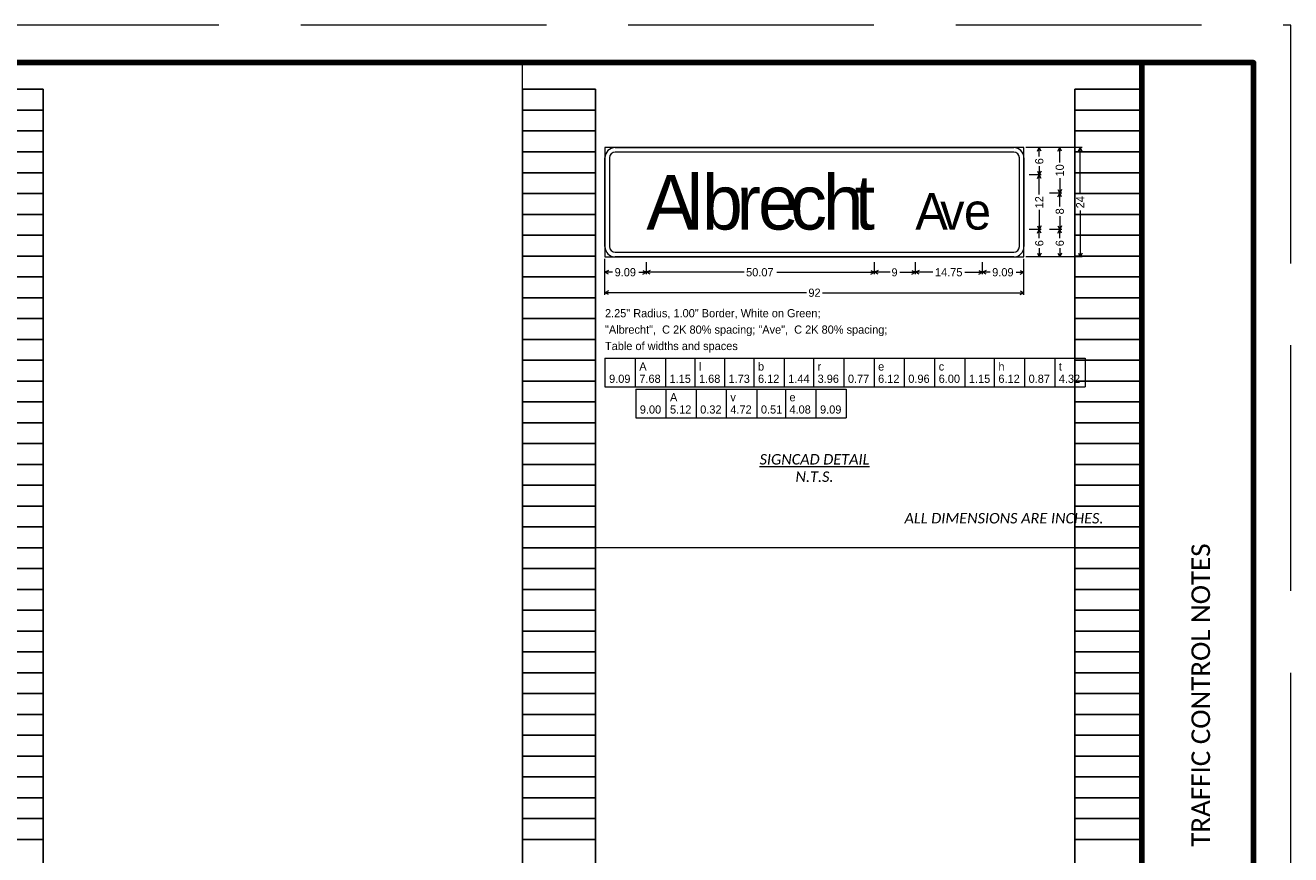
# Paper-space layout '12 TRAFFIC CONTROL NOTES' of a CAD drawing. Header units: feet. Extents: x 1.4 to 35.4, y -1.2 to 20.8.
# Tile 3 of 3: x 18.4 to 35.4, y 9.7 to 20.8. Entities that reach past the tile are written whole.
import ezdxf
from ezdxf.enums import TextEntityAlignment as Align

# ---------------------------------------------------------------- set-up
doc = ezdxf.new("R2010")
doc.units = ezdxf.units.FT
doc.header["$LTSCALE"] = 20
doc.header["$MEASUREMENT"] = 0
doc.linetypes.add('OhDOT_DGN3', pattern=[0.22, 0.165, -0.055])
doc.layers.get('0').update_dxf_attribs({"lineweight": 15, "true_color": 0xc2ced6})
doc.layers.get('Defpoints').update_dxf_attribs({"lineweight": 15})
for name, color, linetype, lineweight in [('0_Xref', 7, 'Continuous', 15), ('SH_Border', 7, 'Continuous', 90), ('SH_Data', 7, 'Continuous', 15)]:
    doc.layers.add(name, color=color, linetype=linetype, lineweight=lineweight)
doc.layers.add('SH_Cut_Line', color=7, linetype='OhDOT_DGN3', lineweight=15, plot=False)
doc.styles.add('Highway C 2K', font='Highway C 2K.ttf', dxfattribs={"height": 0.2})
doc.styles.add('Highway SignCAD Plus', font='Highway SignCAD Plus.ttf', dxfattribs={"height": 0.2})
doc.styles.add('P_Slanted - Normal Fixed Spacing', font='calibrii.ttf', dxfattribs={"height": 0.14})
doc.styles.add('Style - Calibri', font='calibri.ttf')

# ---------------------------------------------------------------- blocks, each defined once
blk = doc.blocks.new('BORDER_1')
at = {"layer": 'SH_Border', "color": 7}
blk.add_line((32, 0.5), (32, 21.5), dxfattribs=at)
at = {"layer": 'SH_Border', "color": 7, "flags": 128}
blk.add_lwpolyline([(1.5, 21.5), (33.5, 21.5), (33.5, 0.5), (1.5, 0.5)], close=True, dxfattribs=at)
at = {"layer": 'SH_Cut_Line', "flags": 128}
blk.add_lwpolyline([(0, 0), (34, 0), (34, 22), (0, 22)], close=True, dxfattribs=at)
at = {"layer": 'SH_Data', "color": 7, "style": 'Style - Calibri'}
blk.add_attdef('C_SHEET_TITLE', text='', height=0.25, rotation=90, dxfattribs=at).set_placement((32.792, 13), align=Align.MIDDLE_CENTER)
at = {"layer": 'SH_Data', "style": 'Style - Calibri'}
blk.add_attdef('PROJ_NAME', text='', height=0.25, rotation=90, dxfattribs=at).set_placement((0.6, 0.6), align=Align.TOP_LEFT)
for tag, p in [('DESIGNER', (32.75, 2.175)), ('REVIEWER', (32.25, 1.675)), ('REVIEWED_DATE', (33.025, 1.675)), ('PIDNO', (32.75, 1.175)), ('C_SHEET_NO', (32.375, 0.675)), ('T_SHEET_NO', (33.125, 0.675))]:
    blk.add_attdef(tag, text='', height=0.14, dxfattribs=at).set_placement(p, align=Align.MIDDLE_CENTER)
blk = doc.blocks.new('INTERIOR_NOTES')
at = {"layer": 'Defpoints', "color": 3, "linetype": 'Continuous', "lineweight": -3}
for p, q in [((16.26, 21.14), (17.24, 21.14)), ((17.24, 0.98), (17.24, 21.14)), ((23.68, 0.98), (23.68, 21.14)), ((23.68, 21.14), (24.66, 21.14)), ((24.66, 0.98), (24.66, 21.14)), ((31.1, 0.98), (31.1, 21.14)), ((31.1, 21.14), (32, 21.14)), ((32, 0.98), (32, 21.14)), ((16.26, 20.86), (17.24, 20.86)), ((23.68, 20.86), (24.66, 20.86)), ((31.1, 20.86), (32, 20.86)), ((16.26, 20.58), (17.24, 20.58)), ((23.68, 20.58), (24.66, 20.58)), ((31.1, 20.58), (32, 20.58)), ((16.26, 20.3), (17.24, 20.3)), ((23.68, 20.3), (24.66, 20.3)), ((31.1, 20.3), (32, 20.3)), ((16.26, 20.02), (17.24, 20.02)), ((23.68, 20.02), (24.66, 20.02)), ((31.1, 20.02), (32, 20.02)), ((16.26, 19.74), (17.24, 19.74)), ((23.68, 19.74), (24.66, 19.74)), ((31.1, 19.74), (32, 19.74)), ((16.26, 19.46), (17.24, 19.46)), ((23.68, 19.46), (24.66, 19.46)), ((31.1, 19.46), (32, 19.46)), ((16.26, 19.18), (17.24, 19.18)), ((23.68, 19.18), (24.66, 19.18)), ((31.1, 19.18), (32, 19.18)), ((16.26, 18.9), (17.24, 18.9)), ((23.68, 18.9), (24.66, 18.9)), ((31.1, 18.9), (32, 18.9)), ((16.26, 18.62), (17.24, 18.62)), ((23.68, 18.62), (24.66, 18.62)), ((31.1, 18.62), (32, 18.62)), ((16.26, 18.34), (17.24, 18.34)), ((23.68, 18.34), (24.66, 18.34)), ((31.1, 18.34), (32, 18.34)), ((16.26, 18.06), (17.24, 18.06)), ((23.68, 18.06), (24.66, 18.06)), ((31.1, 18.06), (32, 18.06)), ((16.26, 17.78), (17.24, 17.78)), ((23.68, 17.78), (24.66, 17.78)), ((31.1, 17.78), (32, 17.78)), ((16.26, 17.5), (17.24, 17.5)), ((23.68, 17.5), (24.66, 17.5)), ((31.1, 17.5), (32, 17.5)), ((16.26, 17.22), (17.24, 17.22)), ((23.68, 17.22), (24.66, 17.22)), ((31.1, 17.22), (32, 17.22)), ((16.26, 16.94), (17.24, 16.94)), ((23.68, 16.94), (24.66, 16.94)), ((31.1, 16.94), (32, 16.94)), ((16.26, 16.66), (17.24, 16.66)), ((23.68, 16.66), (24.66, 16.66)), ((31.1, 16.66), (32, 16.66)), ((16.26, 16.38), (17.24, 16.38)), ((23.68, 16.38), (24.66, 16.38)), ((31.1, 16.38), (32, 16.38)), ((16.26, 16.1), (17.24, 16.1)), ((23.68, 16.1), (24.66, 16.1)), ((31.1, 16.1), (32, 16.1)), ((16.26, 15.82), (17.24, 15.82)), ((23.68, 15.82), (24.66, 15.82)), ((31.1, 15.82), (32, 15.82)), ((16.26, 15.54), (17.24, 15.54)), ((23.68, 15.54), (24.66, 15.54)), ((31.1, 15.54), (32, 15.54)), ((16.26, 15.26), (17.24, 15.26)), ((23.68, 15.26), (24.66, 15.26)), ((31.1, 15.26), (32, 15.26)), ((16.26, 14.98), (17.24, 14.98)), ((23.68, 14.98), (24.66, 14.98)), ((31.1, 14.98), (32, 14.98)), ((16.26, 14.7), (17.24, 14.7)), ((23.68, 14.7), (24.66, 14.7)), ((31.1, 14.7), (32, 14.7)), ((16.26, 14.42), (17.24, 14.42)), ((23.68, 14.42), (24.66, 14.42)), ((31.1, 14.42), (32, 14.42)), ((16.26, 14.14), (17.24, 14.14)), ((23.68, 14.14), (24.66, 14.14)), ((31.1, 14.14), (32, 14.14)), ((16.26, 13.86), (17.24, 13.86)), ((23.68, 13.86), (24.66, 13.86)), ((31.1, 13.86), (32, 13.86)), ((16.26, 13.58), (17.24, 13.58)), ((23.68, 13.58), (24.66, 13.58)), ((31.1, 13.58), (32, 13.58)), ((16.26, 13.3), (17.24, 13.3)), ((23.68, 13.3), (24.66, 13.3)), ((31.1, 13.3), (32, 13.3)), ((16.26, 13.02), (17.24, 13.02)), ((23.68, 13.02), (24.66, 13.02)), ((31.1, 13.02), (32, 13.02)), ((16.26, 12.74), (17.24, 12.74)), ((23.68, 12.74), (24.66, 12.74)), ((31.1, 12.74), (32, 12.74)), ((16.26, 12.46), (17.24, 12.46)), ((23.68, 12.46), (24.66, 12.46)), ((31.1, 12.46), (32, 12.46)), ((16.26, 12.18), (17.24, 12.18)), ((23.68, 12.18), (24.66, 12.18)), ((31.1, 12.18), (32, 12.18)), ((16.26, 11.9), (17.24, 11.9)), ((23.68, 11.9), (24.66, 11.9)), ((31.1, 11.9), (32, 11.9)), ((16.26, 11.62), (17.24, 11.62)), ((23.68, 11.62), (24.66, 11.62)), ((31.1, 11.62), (32, 11.62)), ((16.26, 11.34), (17.24, 11.34)), ((23.68, 11.34), (24.66, 11.34)), ((31.1, 11.34), (32, 11.34)), ((16.26, 11.06), (17.24, 11.06)), ((23.68, 11.06), (24.66, 11.06)), ((31.1, 11.06), (32, 11.06))]:
    blk.add_line(p, q, dxfattribs=at)
blk = doc.blocks.new('ALBRECHT-special')
for p, q in [((150, 162, 1), (58, 162, 1)), ((58, 162, 1), (58, 138, 1)), ((60.25, 162, 1), (147.75, 162, 1)), ((60.25, 162, 1), (147.75, 162, 1)), ((150, 138, 1), (150, 162, 1)), ((162.82, 162, 1), (150.45, 162, 1)), ((153.82, 162, 1), (151.13, 162, 1)), ((152.97, 161.2, 1), (153.38, 162, 1)), ((153.38, 160.08, 1), (153.38, 162, 1)), ((153.78, 161.2, 1), (153.38, 162, 1)), ((158.32, 162, 1), (155.63, 162, 1)), ((157.47, 161.2, 1), (157.88, 162, 1)), ((157.88, 158.7, 1), (157.88, 162, 1)), ((158.28, 161.2, 1), (157.88, 162, 1)), ((161.97, 161.2, 1), (162.37, 162, 1)), ((162.37, 151.79, 1), (162.37, 162, 1)), ((162.78, 161.2, 1), (162.37, 162, 1)), ((58, 140.25, 1), (58, 159.75, 1)), ((58, 140.25, 1), (58, 159.75, 1)), ((59, 159.75, 1), (59, 140.25, 1)), ((59, 159.75, 1), (59, 140.25, 1)), ((147.75, 161, 1), (60.25, 161, 1)), ((147.75, 161, 1), (60.25, 161, 1)), ((149, 140.25, 1), (149, 159.75, 1)), ((149, 140.25, 1), (149, 159.75, 1)), ((150, 159.75, 1), (150, 140.25, 1)), ((150, 159.75, 1), (150, 140.25, 1)), ((153.82, 156, 1), (151.13, 156, 1)), ((152.97, 156.8, 1), (153.38, 156, 1)), ((152.97, 155.2, 1), (153.38, 156, 1)), ((153.38, 157.92, 1), (153.38, 156, 1)), ((153.78, 156.8, 1), (153.38, 156, 1)), ((153.38, 151.69, 1), (153.38, 156, 1)), ((153.78, 155.2, 1), (153.38, 156, 1)), ((157.88, 155.3, 1), (157.88, 152, 1)), ((158.32, 152, 1), (155.63, 152, 1)), ((157.47, 152.8, 1), (157.88, 152, 1)), ((157.47, 151.2, 1), (157.88, 152, 1)), ((158.28, 152.8, 1), (157.88, 152, 1)), ((157.88, 149.07, 1), (157.88, 152, 1)), ((158.28, 151.2, 1), (157.88, 152, 1)), ((153.38, 148.31, 1), (153.38, 144, 1)), ((162.37, 148.21, 1), (162.37, 138, 1)), ((152.97, 144.8, 1), (153.38, 144, 1)), ((153.78, 144.8, 1), (153.38, 144, 1)), ((157.47, 144.8, 1), (157.88, 144, 1)), ((157.88, 146.93, 1), (157.88, 144, 1)), ((158.28, 144.8, 1), (157.88, 144, 1)), ((153.82, 144, 1), (151.13, 144, 1)), ((153.82, 144, 1), (151.13, 144, 1)), ((152.97, 143.2, 1), (153.38, 144, 1)), ((153.38, 142.08, 1), (153.38, 144, 1)), ((153.78, 143.2, 1), (153.38, 144, 1)), ((158.32, 144, 1), (155.63, 144, 1)), ((158.32, 144, 1), (155.63, 144, 1)), ((157.47, 143.2, 1), (157.88, 144, 1)), ((157.88, 142.08, 1), (157.88, 144, 1)), ((158.28, 143.2, 1), (157.88, 144, 1)), ((60.25, 139, 1), (147.75, 139, 1)), ((60.25, 139, 1), (147.75, 139, 1)), ((153.38, 139.92, 1), (153.38, 138, 1)), ((157.88, 139.92, 1), (157.88, 138, 1)), ((58, 138, 1), (150, 138, 1)), ((58, 129.68, 1), (58, 137.55, 1)), ((58, 134.18, 1), (58, 136.87, 1)), ((147.75, 138, 1), (60.25, 138, 1)), ((147.75, 138, 1), (60.25, 138, 1)), ((67.09, 134.18, 1), (67.09, 136.87, 1)), ((117.16, 134.18, 1), (117.16, 136.87, 1)), ((126.16, 134.18, 1), (126.16, 136.87, 1)), ((140.91, 134.18, 1), (140.91, 136.87, 1)), ((140.91, 134.18, 1), (140.91, 136.87, 1)), ((150, 129.68, 1), (150, 137.55, 1)), ((150, 134.18, 1), (150, 136.87, 1)), ((162.82, 138, 1), (150.45, 138, 1)), ((153.82, 138, 1), (151.13, 138, 1)), ((152.97, 138.8, 1), (153.38, 138, 1)), ((153.78, 138.8, 1), (153.38, 138, 1)), ((158.32, 138, 1), (155.63, 138, 1)), ((157.47, 138.8, 1), (157.88, 138, 1)), ((158.28, 138.8, 1), (157.88, 138, 1)), ((161.97, 138.8, 1), (162.37, 138, 1)), ((162.78, 138.8, 1), (162.37, 138, 1)), ((58.8, 135.03, 1), (58, 134.62, 1)), ((59.67, 134.62, 1), (58, 134.62, 1)), ((58.8, 134.22, 1), (58, 134.62, 1)), ((65.42, 134.62, 1), (67.09, 134.62, 1)), ((66.29, 135.03, 1), (67.09, 134.62, 1)), ((66.29, 134.22, 1), (67.09, 134.62, 1)), ((67.9, 135.03, 1), (67.09, 134.62, 1)), ((88.54, 134.62, 1), (67.09, 134.62, 1)), ((67.9, 134.22, 1), (67.09, 134.62, 1)), ((95.71, 134.62, 1), (117.16, 134.62, 1)), ((116.35, 135.03, 1), (117.16, 134.62, 1)), ((116.35, 134.22, 1), (117.16, 134.62, 1)), ((117.96, 135.03, 1), (117.16, 134.62, 1)), ((120.59, 134.62, 1), (117.16, 134.62, 1)), ((117.96, 134.22, 1), (117.16, 134.62, 1)), ((122.72, 134.62, 1), (126.16, 134.62, 1)), ((125.35, 135.03, 1), (126.16, 134.62, 1)), ((125.35, 134.22, 1), (126.16, 134.62, 1)), ((126.96, 135.03, 1), (126.16, 134.62, 1)), ((130.02, 134.62, 1), (126.16, 134.62, 1)), ((126.96, 134.22, 1), (126.16, 134.62, 1)), ((137.04, 134.62, 1), (140.91, 134.62, 1)), ((140.1, 135.03, 1), (140.91, 134.62, 1)), ((140.1, 134.22, 1), (140.91, 134.62, 1)), ((141.71, 135.03, 1), (140.91, 134.62, 1)), ((142.58, 134.62, 1), (140.91, 134.62, 1)), ((141.71, 134.22, 1), (140.91, 134.62, 1)), ((148.33, 134.62, 1), (150, 134.62, 1)), ((149.2, 135.03, 1), (150, 134.62, 1)), ((149.2, 134.22, 1), (150, 134.62, 1)), ((58.8, 130.53, 1), (58, 130.13, 1)), ((102.22, 130.13, 1), (58, 130.13, 1)), ((58.8, 129.72, 1), (58, 130.13, 1)), ((105.78, 130.13, 1), (150, 130.13, 1)), ((149.2, 130.53, 1), (150, 130.13, 1)), ((149.2, 129.72, 1), (150, 130.13, 1)), ((58, 115.73, 1), (58, 109.43, 1)), ((58, 115.73, 1), (163.46, 115.73, 1)), ((64.64, 115.73, 1), (64.64, 109.43, 1)), ((71.28, 115.73, 1), (71.28, 109.43, 1)), ((77.75, 115.73, 1), (77.75, 109.43, 1)), ((84.23, 115.73, 1), (84.23, 109.43, 1)), ((90.7, 115.73, 1), (90.7, 109.43, 1)), ((97.34, 115.73, 1), (97.34, 109.43, 1)), ((103.79, 115.73, 1), (103.79, 109.43, 1)), ((110.45, 115.73, 1), (110.45, 109.43, 1)), ((117.08, 115.73, 1), (117.08, 109.43, 1)), ((123.71, 115.73, 1), (123.71, 109.43, 1)), ((130.38, 115.73, 1), (130.38, 109.43, 1)), ((137.02, 115.73, 1), (137.02, 109.43, 1)), ((143.5, 115.73, 1), (143.5, 109.43, 1)), ((150.13, 115.73, 1), (150.13, 109.43, 1)), ((156.76, 115.73, 1), (156.76, 109.43, 1)), ((163.46, 115.73, 1), (163.46, 109.43, 1)), ((58, 109.43, 1), (163.46, 109.43, 1)), ((64.75, 108.98, 1), (64.75, 102.68, 1)), ((64.75, 108.98, 1), (110.98, 108.98, 1)), ((71.38, 108.98, 1), (71.38, 102.68, 1)), ((78.01, 108.98, 1), (78.01, 102.68, 1)), ((84.63, 108.98, 1), (84.63, 102.68, 1)), ((91.34, 108.98, 1), (91.34, 102.68, 1)), ((97.61, 108.98, 1), (97.61, 102.68, 1)), ((104.33, 108.98, 1), (104.33, 102.68, 1)), ((110.98, 108.98, 1), (110.98, 102.68, 1)), ((64.75, 102.68, 1), (110.98, 102.68, 1))]:
    blk.add_line(p, q)
for centre, radius, start, end in [((60.25, 159.75, 1), 2.25, 90, 180), ((60.25, 159.75, 1), 2.25, 90, 180), ((147.75, 159.75, 1), 2.25, 0, 90), ((147.75, 159.75, 1), 2.25, 0, 90), ((60.25, 159.75, 1), 1.25, 90, 180), ((60.25, 159.75, 1), 1.25, 90, 180), ((147.75, 159.75, 1), 1.25, 0, 90), ((147.75, 159.75, 1), 1.25, 0, 90), ((60.25, 140.25, 1), 2.25, 180, 270), ((60.25, 140.25, 1), 2.25, 180, 270), ((60.25, 140.25, 1), 1.25, 180, 270), ((60.25, 140.25, 1), 1.25, 180, 270), ((147.75, 140.25, 1), 2.25, 270, 0), ((147.75, 140.25, 1), 1.25, 270, 0), ((147.75, 140.25, 1), 2.25, 270, 0), ((147.75, 140.25, 1), 1.25, 270, 0)]:
    blk.add_arc(centre, radius, start, end)
at = {"style": 'Highway SignCAD Plus'}
for s, p in [('6', (154.27, 159, 1)), ('10', (158.77, 157, 1)), ('12', (154.27, 150, 1)), ('24', (163.27, 150, 1)), ('8', (158.77, 148, 1)), ('6', (154.27, 141, 1)), ('6', (158.77, 141, 1))]:
    blk.add_text(s, height=1.8, rotation=90, dxfattribs=at).set_placement(p, align=Align.CENTER)
at = {"color": 7, "true_color": 0xffffff}
for s, height, style, p in [('A', 12, 'Highway C 2K', (67.09, 144, 1)), ('l', 12, 'Highway C 2K', (75.92, 144, 1)), ('b', 12, 'Highway C 2K', (79.33, 144, 1)), ('h', 12, 'Highway C 2K', (105.85, 144, 1)), ('r', 12, 'Highway C 2K', (86.89, 144, 1)), ('e', 12, 'Highway C 2K', (91.62, 144, 1)), ('c', 12, 'Highway C 2K', (98.7, 144, 1)), ('t', 12, 'Highway C 2K', (112.84, 144, 1)), ('A', 8, 'Highway C 2K', (126.16, 144, 1)), ('e', 8, 'Highway C 2K', (136.83, 144, 1)), ('v', 8, 'Highway C 2K', (131.6, 144, 1)), ('9.09', 1.8, 'Highway SignCAD Plus', (60.12, 133.73, 1)), ('50.07', 1.8, 'Highway SignCAD Plus', (88.99, 133.73, 1)), ('9', 1.76, 'Highway SignCAD Plus', (120.93, 133.73, 1)), ('14.75', 1.8, 'Highway SignCAD Plus', (130.47, 133.73, 1)), ('9.09', 1.8, 'Highway SignCAD Plus', (143.03, 133.73, 1)), ('92', 1.8, 'Highway SignCAD Plus', (102.67, 129.23, 1)), ('2.25" Radius, 1.00" Border, White on Green; ', 1.8, 'Highway SignCAD Plus', (58, 124.73, 1)), ('"Albrecht",  C 2K 80% spacing; "Ave",  C 2K 80% spacing; ', 1.8, 'Highway SignCAD Plus', (58, 121.13, 1)), ('Table of widths and spaces', 1.8, 'Highway SignCAD Plus', (58, 117.53, 1)), ('9.09', 1.8, 'Highway SignCAD Plus', (58.9, 110.33, 1)), ('7.68', 1.8, 'Highway SignCAD Plus', (65.54, 110.33, 1)), ('1.15', 1.8, 'Highway SignCAD Plus', (72.18, 110.33, 1)), ('1.68', 1.8, 'Highway SignCAD Plus', (78.65, 110.33, 1)), ('1.73', 1.8, 'Highway SignCAD Plus', (85.13, 110.33, 1)), ('6.12', 1.8, 'Highway SignCAD Plus', (91.6, 110.33, 1)), ('1.44', 1.8, 'Highway SignCAD Plus', (98.24, 110.33, 1)), ('3.96', 1.8, 'Highway SignCAD Plus', (104.69, 110.33, 1)), ('0.77', 1.8, 'Highway SignCAD Plus', (111.35, 110.33, 1)), ('6.12', 1.8, 'Highway SignCAD Plus', (117.98, 110.33, 1)), ('0.96', 1.8, 'Highway SignCAD Plus', (124.61, 110.33, 1)), ('6.00', 1.8, 'Highway SignCAD Plus', (131.28, 110.33, 1)), ('1.15', 1.8, 'Highway SignCAD Plus', (137.92, 110.33, 1)), ('6.12', 1.8, 'Highway SignCAD Plus', (144.4, 110.33, 1)), ('0.87', 1.8, 'Highway SignCAD Plus', (151.03, 110.33, 1)), ('4.32', 1.8, 'Highway SignCAD Plus', (157.66, 110.33, 1)), ('9.00', 1.8, 'Highway SignCAD Plus', (65.65, 103.58, 1)), ('5.12', 1.8, 'Highway SignCAD Plus', (72.28, 103.58, 1)), ('0.32', 1.8, 'Highway SignCAD Plus', (78.91, 103.58, 1)), ('4.72', 1.8, 'Highway SignCAD Plus', (85.53, 103.58, 1)), ('0.51', 1.8, 'Highway SignCAD Plus', (92.24, 103.58, 1)), ('4.08', 1.8, 'Highway SignCAD Plus', (98.51, 103.58, 1)), ('9.09', 1.8, 'Highway SignCAD Plus', (105.23, 103.58, 1))]:
    blk.add_text(s, height=height, dxfattribs=dict(at, style=style)).set_placement(p)
at = {"color": 18, "true_color": 0x000000, "style": 'Highway C 2K'}
for s, p in [('A', (65.54, 113.03, 1)), ('l', (78.65, 113.03, 1)), ('b', (91.6, 113.03, 1)), ('r', (104.69, 113.03, 1)), ('e', (117.98, 113.03, 1)), ('c', (131.28, 113.03, 1)), ('h', (144.4, 113.03, 1)), ('t', (157.66, 113.03, 1)), ('A', (72.28, 106.28, 1)), ('v', (85.53, 106.28, 1)), ('e', (98.51, 106.28, 1))]:
    blk.add_text(s, height=1.8, dxfattribs=at).set_placement(p)

psp = doc.layouts.new('12 TRAFFIC CONTROL NOTES')

# ---------------------------------------------------------------- linework, layer by layer
at = {"layer": '0_Xref'}
for p, q in [((25.108, 13.827), (25.108, 20.347)), ((33.428, 13.827), (25.108, 13.827))]:
    psp.add_line(p, q, dxfattribs=at)

# ---------------------------------------------------------------- block references
ref = psp.add_blockref('BORDER_1', (1.428, -1.153), dxfattribs=at)
ref.add_attrib('C_SHEET_TITLE', 'TRAFFIC CONTROL NOTES', dxfattribs={"layer": 'SH_Data', "color": 7, "height": 0.25, "rotation": 90, "style": 'Style - Calibri'}).set_placement((34.219, 11.847), align=Align.MIDDLE_CENTER)
psp.add_blockref('INTERIOR_NOTES', (1.428, -1.153), dxfattribs=at)
at = {"layer": '0_Xref', "xscale": 0.06117813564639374, "yscale": 0.06117813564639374, "zscale": 0.06117813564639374}
psp.add_blockref('ALBRECHT-special', (22.667, 9.293, -0.061), dxfattribs=at)

# ---------------------------------------------------------------- texts
at = {"layer": '0_Xref', "char_height": 0.14, "attachment_point": 5, "style": 'P_Slanted - Normal Fixed Spacing'}
for s, insert, width in [('{\\LSIGNCAD DETAIL\\P}N.T.S.', (29.03, 14.898), 2.5437), ('ALL DIMENSIONS ARE INCHES.', (31.576, 14.223), 3.14338)]:
    psp.add_mtext(s, dxfattribs=dict(at, insert=insert, width=width))

doc.saveas('drawing.dxf')
